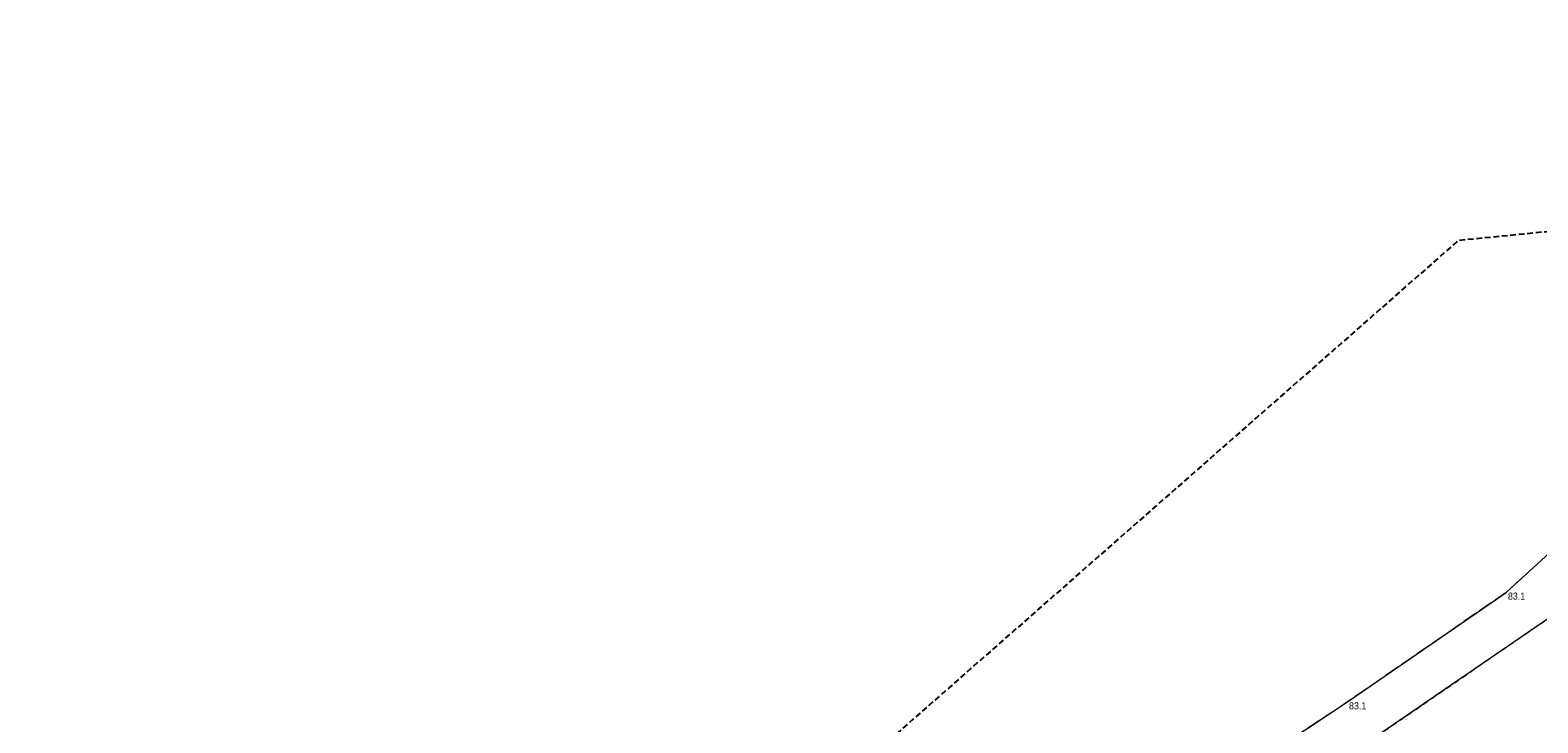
# Model space of a CAD drawing. Header units: metres. Extents: x 6540907 to 6541833, y 5893434 to 5894895.
# Tile 96 of 256: x 6540907 to 6541067, y 5894232 to 5894306. Entities that reach past the tile are written whole.
import ezdxf

# ---------------------------------------------------------------- set-up
doc = ezdxf.new("R2010")
doc.units = ezdxf.units.M
doc.header["$MEASUREMENT"] = 0
for name, pattern in [('1.5_0.5', [2, 1.5, -0.5]), ('2', [0.9, 0.6, -0.3]), ('219-500', [0, 0]), ('egug-500', [1, 0.5, -0.5])]:
    doc.linetypes.add(name, pattern=pattern)
doc.layers.get('0').update_dxf_attribs({"color": 2, "linetype": 'CONTINUOUS', "lineweight": 5})
for name, color, linetype, lineweight in [('218-kontur użytku gruntowego', 251, 'CONTINUOUS', 9), ('219-działka ewidencyjna', 152, 'CONTINUOUS', 18), ('obszar utwardzony', 251, 'CONTINUOUS', 9), ('pikieta naturalna', 251, 'CONTINUOUS', 9), ('pikieta naturalna-Atr2', 251, 'CONTINUOUS', 9), ('woda stojąca', 251, 'CONTINUOUS', 9), ('Zakres', 252, 'CONTINUOUS', 15)]:
    doc.layers.add(name, color=color, linetype=linetype, lineweight=lineweight)
doc.styles.get("Standard").update_dxf_attribs({"font": 'Arial', "width": 0.75})

# ---------------------------------------------------------------- blocks, each defined once
blk = doc.blocks.new('PW01')
at = {"linetype": 'Continuous', "lineweight": 13}
h = blk.add_hatch(color=0, dxfattribs=at)
edge = h.paths.add_edge_path()
edge.add_arc((0, 0), 0.045, 0, 360)

msp = doc.modelspace()

# ---------------------------------------------------------------- linework, layer by layer
at = {"layer": '218-kontur użytku gruntowego', "linetype": 'egug-500', "lineweight": 18, "flags": 128}
for points in [[(6541073.42, 5894247.29), (6541018.98, 5894209.95)], [(6541018.98, 5894209.95), (6541073.42, 5894247.29)]]:
    msp.add_lwpolyline(points, dxfattribs=at)
at = {"layer": '219-działka ewidencyjna', "linetype": '219-500', "lineweight": 18, "flags": 128}
msp.add_lwpolyline([(6541073.42, 5894247.29), (6541018.98, 5894209.95)], dxfattribs=at)
at = {"layer": 'obszar utwardzony', "linetype": '1.5_0.5', "lineweight": 18, "flags": 128}
msp.add_lwpolyline([(6541020.38, 5894215.61), (6541014.56, 5894211.94), (6541015.35, 5894205.14), (6541014.81, 5894204.07), (6541018.17, 5894202.36), (6541018.6, 5894201.93), (6541024.88, 5894195.61), (6541029.34, 5894199.13), (6541062.01, 5894224.52), (6541063.85, 5894225.89), (6541078.97, 5894238.77), (6541071.68, 5894249.59), (6541074.48, 5894252.18), (6541072.59, 5894255.89), (6541068.21, 5894250.67), (6541063.19, 5894246.09), (6541046.31, 5894234.43), (6541033.93, 5894226.23), (6541025.77, 5894221.55), (6541022.69, 5894220.52)], close=True, dxfattribs=at)
at = {"layer": 'woda stojąca', "linetype": 'Continuous', "lineweight": 18, "flags": 128}
msp.add_lwpolyline([(6540907.06, 5894107.92), (6540908.8, 5894109.75), (6540915.93, 5894116.3), (6540921.96, 5894121.13), (6540933.44, 5894134), (6540944.84, 5894142.19), (6540956.32, 5894151.19), (6540968.69, 5894161.6), (6540976.33, 5894167.59), (6540989.91, 5894183.13), (6540994.84, 5894190.96), (6541002.18, 5894205.44), (6541014.56, 5894211.94), (6541020.38, 5894215.61), (6541022.69, 5894220.52), (6541025.77, 5894221.55), (6541033.93, 5894226.23), (6541046.31, 5894234.43), (6541063.19, 5894246.09), (6541068.21, 5894250.67)], dxfattribs=at)
at = {"layer": 'Zakres', "linetype": '2', "lineweight": 25, "flags": 128}
msp.add_lwpolyline([(6541682.61, 5894095.01), (6541557.28, 5894200.19), (6541380.44, 5894273.69), (6541307.38, 5894262.6), (6541211.66, 5894300.64), (6541170.76, 5894305.57), (6541137.92, 5894291.27), (6541058.11, 5894283.3), (6540997.5, 5894230.07), (6540930.81, 5894139)], dxfattribs=at)

# ---------------------------------------------------------------- block references
at = {"layer": 'pikieta naturalna', "linetype": 'Continuous', "lineweight": 13}
for p in [(6541063.19, 5894246.09), (6541046.31, 5894234.43), (6541052.6, 5894232.67)]:
    msp.add_blockref('PW01', p, dxfattribs=at)

# ---------------------------------------------------------------- texts
at = {"layer": 'pikieta naturalna-Atr2', "width": 0.9}
for p in [(6541063.37, 5894245.32), (6541046.56, 5894233.71)]:
    msp.add_text('83.1', height=0.75, dxfattribs=at).set_placement(p)

doc.saveas('drawing.dxf')
